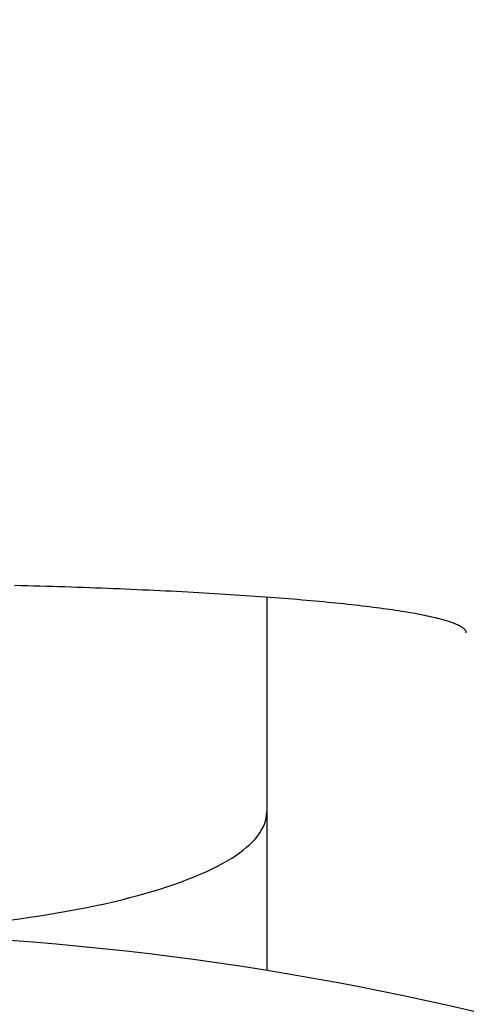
# Model space of a CAD drawing. Extents: x -78 to 174, y -78 to 174.
# Tile 6 of 9: x 3.53 to 10.7, y 45.85 to 61.68. Entities that reach past the tile are written whole.
import ezdxf

# ---------------------------------------------------------------- set-up
doc = ezdxf.new("R2010")
doc.units = 0
doc.header["$LTSCALE"] = 14
doc.layers.get('0').update_dxf_attribs({"linetype": 'CONTINUOUS'})

msp = doc.modelspace()

# ---------------------------------------------------------------- linework, layer by layer
msp.add_line((7.5, 52.397), (7.5, 46.398))
for points in [[(10.704, 51.823, 0), (10.704, 51.831, 0), (10.702, 51.839, 0), (10.7, 51.847, 0), (10.696, 51.856, 0), (10.691, 51.864, 0), (10.685, 51.872, 0), (10.678, 51.88, 0), (10.67, 51.888, 0), (10.66, 51.896, 0), (10.65, 51.904, 0), (10.639, 51.912, 0), (10.626, 51.92, 0), (10.612, 51.928, 0), (10.598, 51.936, 0), (10.582, 51.944, 0), (10.565, 51.952, 0), (10.547, 51.96, 0), (10.528, 51.968, 0), (10.508, 51.976, 0), (10.487, 51.984, 0), (10.465, 51.992, 0), (10.441, 52, 0), (10.417, 52.008, 0), (10.392, 52.016, 0), (10.365, 52.024, 0), (10.338, 52.032, 0), (10.309, 52.04, 0), (10.279, 52.047, 0), (10.249, 52.055, 0), (10.217, 52.063, 0), (10.184, 52.071, 0), (10.15, 52.078, 0), (10.115, 52.086, 0), (10.079, 52.094, 0), (10.043, 52.101, 0), (10.005, 52.109, 0), (9.966, 52.117, 0), (9.926, 52.124, 0), (9.885, 52.132, 0), (9.843, 52.139, 0), (9.8, 52.147, 0), (9.756, 52.154, 0), (9.711, 52.161, 0), (9.665, 52.169, 0), (9.618, 52.176, 0), (9.57, 52.183, 0), (9.521, 52.191, 0), (9.471, 52.198, 0), (9.42, 52.205, 0), (9.368, 52.212, 0), (9.315, 52.219, 0), (9.262, 52.226, 0), (9.207, 52.233, 0), (9.151, 52.24, 0), (9.095, 52.247, 0), (9.037, 52.254, 0), (8.979, 52.261, 0), (8.92, 52.267, 0), (8.859, 52.274, 0), (8.798, 52.281, 0), (8.736, 52.288, 0), (8.673, 52.294, 0), (8.609, 52.301, 0), (8.545, 52.307, 0), (8.479, 52.314, 0), (8.413, 52.32, 0), (8.346, 52.327, 0), (8.277, 52.333, 0), (8.208, 52.339, 0), (8.139, 52.345, 0), (8.068, 52.351, 0), (7.996, 52.358, 0), (7.924, 52.364, 0), (7.851, 52.37, 0), (7.777, 52.375, 0), (7.703, 52.381, 0), (7.627, 52.387, 0), (7.551, 52.393, 0), (7.474, 52.399, 0), (7.396, 52.404, 0), (7.317, 52.41, 0), (7.238, 52.415, 0), (7.158, 52.421, 0), (7.077, 52.426, 0), (6.996, 52.431, 0), (6.914, 52.437, 0), (6.831, 52.442, 0), (6.747, 52.447, 0), (6.663, 52.452, 0), (6.578, 52.457, 0), (6.492, 52.462, 0), (6.406, 52.467, 0), (6.319, 52.472, 0), (6.232, 52.477, 0), (6.143, 52.481, 0), (6.054, 52.486, 0), (5.965, 52.491, 0), (5.875, 52.495, 0), (5.784, 52.499, 0), (5.693, 52.504, 0), (5.601, 52.508, 0), (5.509, 52.512, 0), (5.416, 52.517, 0), (5.322, 52.52, 0), (5.228, 52.525, 0), (5.133, 52.529, 0), (5.038, 52.532, 0), (4.943, 52.536, 0), (4.846, 52.54, 0), (4.75, 52.544, 0), (4.653, 52.547, 0), (4.555, 52.55, 0), (4.457, 52.554, 0), (4.358, 52.557, 0), (4.26, 52.561, 0), (4.16, 52.564, 0), (4.06, 52.567, 0), (3.96, 52.57, 0), (3.859, 52.573, 0), (3.758, 52.576, 0), (3.657, 52.579, 0), (3.555, 52.581, 0), (3.453, 52.584, 0)], [(3.372, 47.207, 0), (3.535, 47.229, 0), (3.697, 47.252, 0), (3.856, 47.276, 0), (4.012, 47.301, 0), (4.167, 47.327, 0), (4.319, 47.354, 0), (4.468, 47.382, 0), (4.614, 47.411, 0), (4.758, 47.441, 0), (4.899, 47.471, 0), (5.037, 47.503, 0), (5.172, 47.535, 0), (5.303, 47.569, 0), (5.432, 47.603, 0), (5.557, 47.638, 0), (5.679, 47.673, 0), (5.798, 47.71, 0), (5.913, 47.747, 0), (6.024, 47.785, 0), (6.132, 47.823, 0), (6.236, 47.863, 0), (6.336, 47.903, 0), (6.433, 47.943, 0), (6.526, 47.984, 0), (6.614, 48.026, 0), (6.699, 48.068, 0), (6.78, 48.111, 0), (6.857, 48.154, 0), (6.929, 48.198, 0), (6.997, 48.242, 0), (7.062, 48.287, 0), (7.121, 48.332, 0), (7.177, 48.378, 0), (7.228, 48.423, 0), (7.275, 48.469, 0), (7.318, 48.516, 0), (7.356, 48.562, 0), (7.39, 48.609, 0), (7.419, 48.656, 0), (7.444, 48.703, 0), (7.464, 48.751, 0), (7.48, 48.798, 0), (7.491, 48.846, 0), (7.498, 48.894, 0), (7.5, 48.941, 0)]]:
    msp.add_polyline3d(points)
msp.add_circle((0, 0), 72.5)
msp.add_arc((0, 0), 47, 60.4239, 119.5761)

doc.saveas('drawing.dxf')
